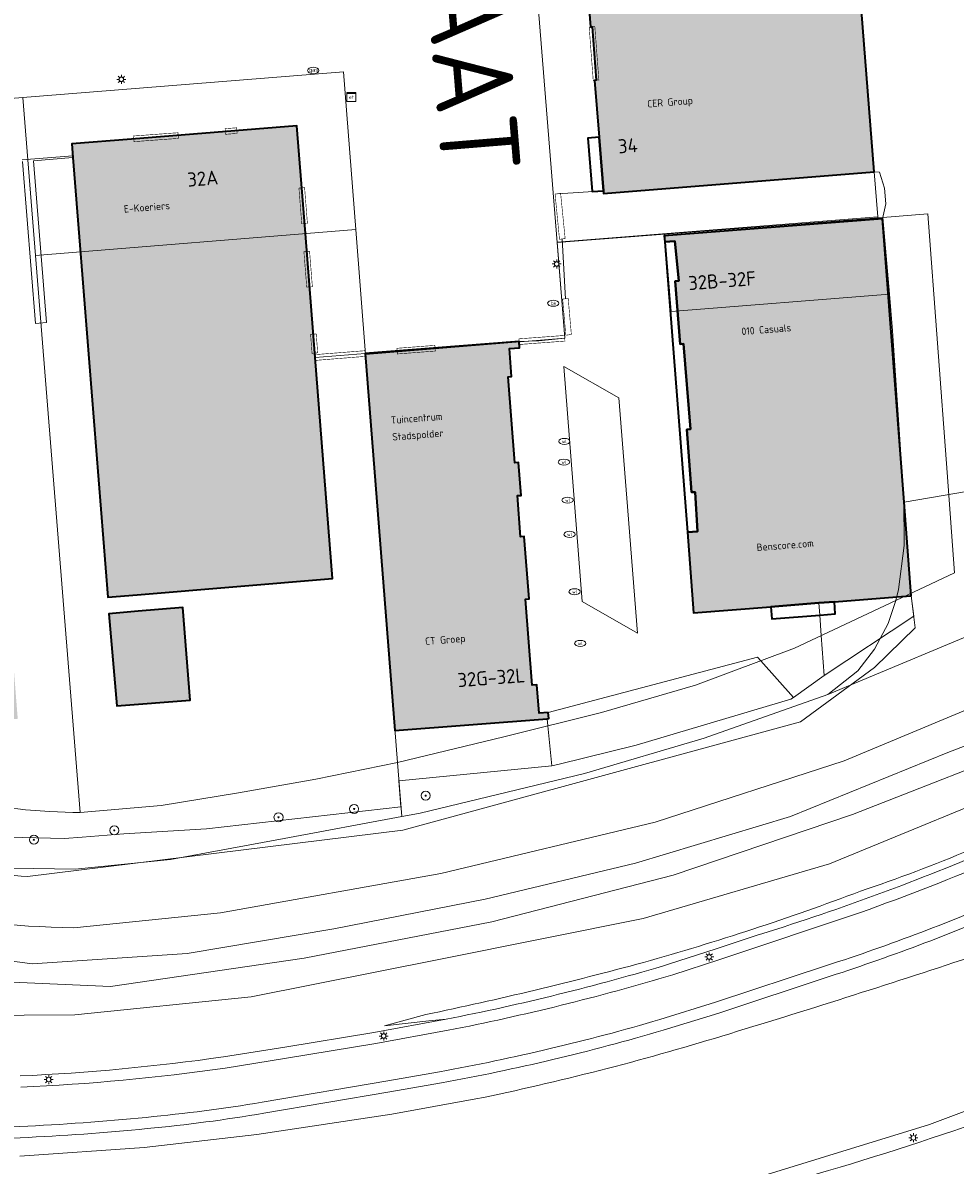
# Model space of a CAD drawing. Header units: metres. Extents: x 97476 to 98458, y 435938 to 436449.
# Tile 37 of 55: x 98270 to 98353, y 435990 to 436091. Entities that reach past the tile are written whole.
import ezdxf
from ezdxf.enums import TextEntityAlignment as Align
from ezdxf.lldxf.tags import DXFTag

# ---------------------------------------------------------------- set-up
doc = ezdxf.new("R2010")
doc.units = ezdxf.units.M
for name, color, linetype, lineweight in [('B-RO-OG-BEBOUWING-V', 254, 'Continuous', 18), ('B-WA-GK-BESCHOEIING_HOUT-G', 130, 'GK-BESCHOEIING-SO', 18), ('B-WE-GK-BESCHOEIING-G', 252, 'GK-BESCHOEIING', 18), ('B-WE-GR-BOOM-S', 252, 'Continuous', 18), ('B-WE-GR-GROENVOORZIENING-GV', 252, 'Continuous', 18), ('B-WE-GW-TALUD_KRUIN-G', 252, 'Continuous', 18), ('B-WE-IE-TERREINAFSCHEIDING_KUNSTMATIG_HEKWERK-G', 252, 'IE-TERREINAFSCHEIDING-KUNSTMATIG', 18), ('B-WE-KG-GRENS_PERCEEL-G', 150, 'KG-PERCEEL', 18), ('B-WE-KL-ET_KAST-S', 252, 'Continuous', 18), ('B-WE-KL-ET_LS_OV_LICHTMAST-S', 1, 'Continuous', 18), ('B-WE-KL-GAS_PUT-S', 252, 'Continuous', 18), ('B-WE-KL-WATER-S', 252, 'Continuous', 18), ('B-WE-OG-BEBOUWING-GV', 4, 'Continuous', 35), ('B-WE-OG-BEBOUWING_ENTREE_GARAGE-G', 4, 'Continuous', 18), ('B-WE-OG-BEBOUWING_HOOFDGEBOUW-G', 4, 'Continuous', 18), ('B-WE-OG-BEBOUWING_HUISNUMMER-T25-500', 7, 'Continuous', 25), ('B-WE-OG-BEBOUWING_STRAATNAAM-T35-2000', 2, 'Continuous', 35), ('B-WE-OG-GRONDGEBRUIK-T25-250', 7, 'Continuous', 25), ('B-WE-OG-TERREIN_CULTUURSCHEIDING-GV', 252, 'Continuous', 18), ('B-WE-OG-TERREIN_ERF-GV', 252, 'Continuous', 18), ('B-WE-OG-WATER-GV', 252, 'Continuous', 18), ('B-WE-OG-WATER_SLOOT-GV', 252, 'Continuous', 18), ('B-WE-VH-VERHARDING_ASFALT-GV', 252, 'Continuous', 18), ('B-WE-VH-VERHARDING_OPEN-GV', 252, 'Continuous', 18)]:
    doc.layers.add(name, color=color, linetype=linetype, lineweight=lineweight)
doc.styles.add('NLCS-ISO', font='NLCS-ISO.ttf')
doc.styles.add('NLCS-ISO-M2000-T35', font='NLCS-ISO.ttf', dxfattribs={"height": 7})
doc.styles.add('NLCS-ISO-M250-T25', font='NLCS-ISO.ttf', dxfattribs={"height": 0.625})
doc.styles.add('NLCS-ISO-M500-T25', font='NLCS-ISO.ttf', dxfattribs={"height": 1.25})
doc.styles.get("Standard").update_dxf_attribs({"font": 'arial.ttf'})
doc.linetypes.add('GK-BESCHOEIING', pattern='A,30,-5,[1,NLCS.SHX,S=1,R=0,X=0,Y=0],-5', length=40)
doc.linetypes.add('GK-BESCHOEIING-SO', pattern='A,18,-3,[1,NLCS.SHX,S=0.6,R=0,X=0,Y=0],-3', length=24)
doc.linetypes.add('IE-TERREINAFSCHEIDING-KUNSTMATIG', pattern='A,4,[82,NLCS.SHX,S=0.75,R=90,X=0,Y=0],4,-2', length=10)
tags = doc.linetypes.add('KG-PERCEEL', pattern='A,5.5,-2,["P",Standard,S=1.8,R=0,X=-0.5,Y=-0.9],-2,5.5,-2,[5,NLCS.SHX,S=0.75,R=0,X=0,Y=0],-2', length=19).pattern_tags.tags
tags[6] = DXFTag(74, 10)

# ---------------------------------------------------------------- blocks, each defined once
blk = doc.blocks.new('SKL-ET_KAST_ELEKTRA-SO')
at = {"color": 0, "linetype": 'ByBlock', "lineweight": 18}
for points in [[(-2, 2), (2, 2), (2, 1.68), (-2, 1.68)], [(-2, 1.52), (2, 1.52), (2, -2), (-2, -2)]]:
    blk.add_lwpolyline(points, close=True, dxfattribs=at)
at = {"color": 0, "linetype": 'ByBlock', "lineweight": 18, "style": 'NLCS-ISO'}
blk.add_text('et', height=1.5, dxfattribs=at).set_placement((0, 0), align=Align.MIDDLE_CENTER)
blk = doc.blocks.new('SKL-ET_OV_LICHTMAST-SO')
at = {"color": 0, "linetype": 'ByBlock', "lineweight": 18}
for points in [[(-1.25, 0), (-2, 0)], [(-1.41, 1.41), (-0.88, 0.88)], [(0, 2), (0, 1.25)], [(0.88, 0.88), (1.41, 1.41)], [(2, 0), (1.25, 0)], [(-1.41, -1.41), (-0.88, -0.88)], [(0, -1.25), (0, -2)], [(0.88, -0.88), (1.41, -1.41)]]:
    blk.add_lwpolyline(points, dxfattribs=at)
blk.add_circle((0, 0), 1, dxfattribs=at)
blk = doc.blocks.new('SKL-WATER_WATERLEIDINGPUT-SO')
at = {"color": 0, "linetype": 'ByBlock', "lineweight": 18}
blk.add_ellipse((0, 0), major_axis=(2.5, 0), ratio=0.54, dxfattribs=at)
at = {"color": 0, "linetype": 'ByBlock', "lineweight": 18, "style": 'NLCS-ISO'}
blk.add_text('wl', height=1.5, dxfattribs=at).set_placement((0, 0), align=Align.MIDDLE_CENTER)
blk = doc.blocks.new('SKL-GAS_PUT-SO')
at = {"color": 0, "linetype": 'ByBlock', "lineweight": 18}
blk.add_ellipse((0, 0), major_axis=(2.5, 0), ratio=0.601255, dxfattribs=at)
at = {"color": 0, "linetype": 'ByBlock', "lineweight": 18, "style": 'NLCS-ISO'}
blk.add_text('gas', height=1.8, dxfattribs=at).set_placement((0.12, 0.3), align=Align.MIDDLE_CENTER)
blk = doc.blocks.new('SKL-WATER_BRANDKRAAN_BRANDPUT-SO')
at = {"color": 0, "linetype": 'ByBlock', "lineweight": 18}
blk.add_ellipse((0, 0), major_axis=(2.5, 0), ratio=0.54, dxfattribs=at)
at = {"color": 0, "linetype": 'ByBlock', "lineweight": 18, "style": 'NLCS-ISO'}
blk.add_text('bk', height=1.5, dxfattribs=at).set_placement((0.16, 0), align=Align.MIDDLE_CENTER)
blk = doc.blocks.new('SGR-BOOM_01-SO')
at = {"linetype": 'ByBlock', "lineweight": 18}
h = blk.add_hatch(color=0, dxfattribs=at)
h.dxf.hatch_style = 1
edge = h.paths.add_edge_path()
edge.add_arc((0, 0), 0.25, 0, 360)
at = {"color": 0, "linetype": 'ByBlock', "lineweight": 18}
for radius in [2, 0.25]:
    blk.add_circle((0, 0), radius, dxfattribs=at)

msp = doc.modelspace()

# ---------------------------------------------------------------- hatches: boundary and pattern name
at = {"layer": 'B-RO-OG-BEBOUWING-V', "transparency": 33554495}
h = msp.add_hatch(color=256, dxfattribs=at)
h.dxf.hatch_style = 1
h.paths.add_polyline_path([(98319.99, 436095.72), (98320.39, 436090.52), (98320.53, 436090.52), (98320.89, 436085.79), (98320.75, 436085.77), (98321.16, 436080.75), (98321.54, 436075.99), (98321.56, 436075.74), (98345.53, 436077.67), (98343.95, 436097.65), (98343.65, 436101.49), (98320.34, 436099.73), (98319.68, 436099.68)])
h.paths.add_polyline_path([(98320.02, 436103.74), (98320.34, 436099.73), (98343.65, 436101.49), (98342.57, 436115.58), (98333.53, 436114.87), (98333.54, 436114.77), (98334.32, 436104.87)])
h.paths.add_polyline_path([(98333.54, 436114.77), (98318.6, 436113.64), (98318.98, 436108.68), (98319.31, 436104.51), (98319.37, 436103.69), (98320.02, 436103.74), (98334.32, 436104.87)])
h.paths.add_polyline_path([(98318.6, 436113.64), (98333.54, 436114.77), (98333.53, 436114.87), (98342.57, 436115.58), (98343.06, 436115.62), (98341.5, 436135.42), (98317.04, 436133.58), (98317.08, 436133.07), (98317.35, 436129.56), (98317.66, 436125.59), (98318.24, 436118.2)])
h.paths.add_polyline_path([(98340.32, 436150.47), (98315.87, 436148.56), (98316.03, 436146.53), (98317.04, 436133.58), (98341.5, 436135.42)])
h.paths.add_polyline_path([(98315.7, 436150.66), (98315.71, 436150.65), (98315.87, 436148.56), (98340.32, 436150.47), (98339.53, 436160.47), (98339.14, 436165.43), (98338.96, 436165.41), (98314.7, 436163.53)])
h = msp.add_hatch(color=256, dxfattribs=at)
h.dxf.hatch_style = 1
h.paths.add_polyline_path([(98316.65, 436029.74), (98315.85, 436029.68), (98315.65, 436032.21), (98315.23, 436032.18), (98314.64, 436039.78), (98314.96, 436039.81), (98314.52, 436045.35), (98314.2, 436045.33), (98313.92, 436048.97), (98314.24, 436048.99), (98314.01, 436051.91), (98313.69, 436051.89), (98313.09, 436059.49), (98313.41, 436059.52), (98313.22, 436062.01), (98314.12, 436062.08), (98314.07, 436062.62), (98308.75, 436062.21), (98300.44, 436061.56), (98303.06, 436028.15), (98316.56, 436029.2), (98316.7, 436029.21)])
h.paths.add_polyline_path([(98275.17, 436071.17), (98277.64, 436039.97), (98280.23, 436040.19), (98297.54, 436041.63), (98296, 436061.22), (98295.14, 436072.2), (98294.39, 436081.76), (98279.75, 436080.58), (98274.46, 436080.15), (98274.55, 436078.94)])
h.paths.add_polyline_path([(98280.34, 436038.72), (98277.74, 436038.5), (98278.43, 436030.33), (98284.93, 436030.84), (98284.29, 436039.06)])
h.paths.add_polyline_path([(98253.31, 436027.86), (98269.66, 436029.19), (98266.54, 436068.86), (98265.79, 436078.35), (98265.56, 436078.33), (98265.57, 436078.23), (98249.9, 436076.97), (98249.78, 436078.16), (98233.39, 436076.85), (98234.22, 436066.27), (98234.28, 436065.52), (98236.54, 436036.56), (98252.49, 436037.81)])
h.paths.add_polyline_path([(98180.83, 436062.11), (98179.39, 436046.16), (98193.35, 436044.91), (98207.16, 436043.68), (98210.1, 436043.42), (98219.38, 436042.59), (98221.21, 436042.42), (98221.4, 436042.35), (98228.88, 436039.49), (98236.54, 436036.56), (98234.28, 436065.52), (98223.22, 436064.72), (98224.09, 436074.28), (98210.05, 436075.54), (98196.22, 436076.79), (98182.26, 436078.05)])
h.paths.add_polyline_path([(98155.66, 436050.27), (98157.57, 436050.1), (98157.42, 436048.47), (98157.34, 436047.55), (98163.84, 436046.98), (98163.79, 436046.46), (98169.14, 436046.01), (98169.24, 436047.19), (98169.41, 436049.06), (98171.73, 436048.86), (98175.55, 436048.51), (98177.34, 436068.48), (98173.51, 436068.85), (98174.39, 436078.74), (98174.39, 436078.78), (98166.54, 436079.52), (98158.36, 436080.25), (98157.46, 436070.28), (98152.44, 436070.69), (98150.69, 436051.26), (98150.64, 436050.72)])
h.paths.add_polyline_path([(98147.97, 436078.27), (98137.99, 436079.16), (98137.32, 436072.07), (98127.79, 436072.92), (98128.64, 436082.84), (98118.02, 436083.82), (98118.02, 436083.8), (98115.39, 436053.89), (98145.77, 436051.21), (98145.81, 436051.69), (98146.66, 436061.38), (98148.18, 436078.25)])
h.paths.add_polyline_path([(98095.42, 436055.18), (98115.34, 436053.39), (98115.39, 436053.89), (98118.02, 436083.8), (98117.93, 436083.81), (98118, 436084.59), (98117.49, 436084.65), (98117.45, 436084), (98110.92, 436084.57), (98104.54, 436085.13), (98104.59, 436085.77), (98104.09, 436085.81), (98104.02, 436085.01), (98104.01, 436084.88), (98103.45, 436078.38), (98097.59, 436078.9), (98097.51, 436078.9)])
h.paths.add_polyline_path([(98097.6, 436079.43), (98102.46, 436078.98), (98103.02, 436084.98), (98103.03, 436085.08), (98101.18, 436085.25), (98098.12, 436085.53), (98097.55, 436079.43)], flags=17)
h.paths.add_polyline_path([(98087.35, 436076.86), (98087.24, 436076.87), (98084.79, 436077.05), (98084.98, 436079.21), (98084.88, 436079.22), (98084.65, 436079.24), (98084.88, 436081.88), (98083.56, 436081.99), (98083.46, 436081.99), (98080.81, 436082.2), (98080.71, 436082.21), (98079.73, 436082.29), (98079.74, 436082.52), (98079.75, 436082.62), (98077.4, 436082.81), (98076.49, 436071.41), (98079.31, 436071.16), (98079.34, 436071.61), (98081.51, 436071.45), (98081.6, 436072.59), (98086.88, 436072.19), (98086.98, 436072.18)])
h = msp.add_hatch(color=256, dxfattribs=at)
h.dxf.hatch_style = 1
h.paths.add_polyline_path([(98345.87, 436073.48), (98326.93, 436071.99), (98326.98, 436071.46), (98327.88, 436071.53), (98328.21, 436068.01), (98327.91, 436067.99), (98328.34, 436062.41), (98328.64, 436062.43), (98329.24, 436054.86), (98328.93, 436054.83), (98329.35, 436049.27), (98329.67, 436049.29), (98329.88, 436045.8), (98328.98, 436045.74), (98329.51, 436038.58), (98336.38, 436039.12), (98340.62, 436039.46), (98342, 436039.56), (98347.52, 436040), (98348.8, 436040.1), (98348.17, 436048.38), (98346.26, 436073.51)])

# ---------------------------------------------------------------- linework, layer by layer
at = {"layer": 'B-WA-GK-BESCHOEIING_HOUT-G', "color": 252, "ltscale": 0.2}
msp.add_lwpolyline([(98022.49, 436060.86, 0.078777), (98023.42, 436059.33, 0.108513), (98024.8, 436058.6), (98191.52, 436039.72), (98194.25, 436038.61), (98213.1, 436035.36, -0.051552), (98221.77, 436032.92, -0.010835), (98226.11, 436031.09), (98244.14, 436022.16, 0.036117), (98252.39, 436018.79, 0.060217), (98270.53, 436015.21), (98303.77, 436019.33), (98339.01, 436028.93), (98345.56, 436033.75), (98349.17, 436037.24), (98348.8, 436040.1)], format="xyb", dxfattribs=at)
at = {"layer": 'B-WE-GK-BESCHOEIING-G', "ltscale": 0.2}
for points in [[(98345.53, 436077.67), (98346.01, 436077.64), (98346.43, 436076.22)], [(98346.43, 436076.22), (98346.57, 436074.83), (98346.26, 436073.51)], [(98348.8, 436040.1), (98349.03, 436038.3)]]:
    msp.add_lwpolyline(points, dxfattribs=at)
at = {"layer": 'B-WE-GR-GROENVOORZIENING-GV'}
msp.add_lwpolyline([(98204.59, 436011.78), (98256.74, 436002.82), (98274.73, 436002.96), (98290.35, 436004.55), (98307.1, 436007.87), (98325.07, 436011.5), (98341.56, 436016.32), (98360.67, 436024.18), (98366.82, 436027.28), (98372.49, 436030.9), (98374.21, 436034.55), (98370.71, 436034.02), (98370.18, 436031.65), (98360.82, 436027.45), (98343.59, 436020.71), (98327.73, 436015.33), (98311.66, 436011.2), (98295.04, 436007.97), (98277.87, 436005.45), (98261.09, 436006.19), (98245.62, 436007.72), (98201.68, 436014.38)], dxfattribs=at)
at = {"layer": 'B-WE-GW-TALUD_KRUIN-G'}
for points in [[(98018.56, 436043.95), (98051.22, 436038.22), (98105.36, 436028.91), (98154.5, 436020.09), (98204.59, 436011.78), (98256.74, 436002.82), (98274.73, 436002.96), (98290.35, 436004.55), (98307.1, 436007.87), (98325.07, 436011.5), (98341.56, 436016.32), (98360.67, 436024.18), (98366.82, 436027.28), (98372.49, 436030.9), (98374.21, 436034.55), (98370.71, 436034.02)], [(98024.44, 436030.45), (98096.05, 436012.08), (98152.12, 435997.39), (98168.37, 435992.98), (98221.6, 435979.34), (98225.52, 435978.75), (98242.39, 435977.39), (98259.81, 435977.3), (98277.91, 435978.06), (98296.56, 435980.19), (98313.44, 435983.42), (98331.81, 435987.51), (98350.42, 435993.23), (98367.86, 435999.75), (98383.5, 436006.81), (98404.77, 436017.8)], [(98327.4, 436007.46), (98331.54, 436008.79), (98335.26, 436010.04), (98335.57, 436010.14)], [(98302.14, 436001.97), (98306.08, 436002.41), (98307.6, 436002.56)]]:
    msp.add_lwpolyline(points, dxfattribs=at)
for points in [[(98335.57, 436010.14, 0.026809), (98356.28, 436017.8)], [(98307.6, 436002.56, 0.024534), (98327.4, 436007.46)]]:
    msp.add_lwpolyline(points, format="xyb", dxfattribs=at)
at = {"layer": 'B-WE-IE-TERREINAFSCHEIDING_KUNSTMATIG_HEKWERK-G', "ltscale": 0.2}
for p, q in [((98270.06, 436078.74), (98274.54, 436079.1)), ((98317.51, 436075.73), (98321.54, 436075.99)), ((98318.17, 436066.43), (98317.9, 436071.72))]:
    msp.add_line(p, q, dxfattribs=at)
for points in [[(98271.07, 436078.66), (98274.55, 436078.94)], [(98300.44, 436061.56), (98296, 436061.22)]]:
    msp.add_lwpolyline(points, dxfattribs=at)
at = {"layer": 'B-WE-KG-GRENS_PERCEEL-G', "ltscale": 0.2}
for points in [[(98315.21, 436099.35), (98317.43, 436071.4)], [(98270.12, 436084.25), (98298.51, 436086.54), (98299.6, 436072.56)], [(98228.25, 436080.88), (98270.12, 436084.25)], [(98270.12, 436084.25), (98271.24, 436070.27)], [(98326.98, 436072.14), (98346.3, 436073.64)], [(98346.3, 436073.64), (98350.27, 436073.95)], [(98346.3, 436073.64), (98346.88, 436066.84)], [(98350.27, 436073.95), (98351.98, 436051.03)], [(98271.24, 436070.27), (98299.6, 436072.56)], [(98299.6, 436072.56), (98300.47, 436061.49)], [(98317.43, 436071.4), (98326.98, 436072.14)], [(98326.98, 436072.14), (98327.53, 436065.3)], [(98300.47, 436061.49), (98318.11, 436062.92), (98317.43, 436071.4)], [(98271.24, 436070.27), (98275.2, 436020.89)], [(98327.53, 436065.3), (98346.88, 436066.84)], [(98346.88, 436066.84), (98347.16, 436063.57), (98348.16, 436048.68), (98348.17, 436044.56), (98347.67, 436040.66), (98347.45, 436039.68)], [(98300.47, 436061.49), (98303.3, 436025.32)], [(98341.43, 436031.34), (98357.4, 436038.01), (98370.62, 436043.45), (98387.36, 436052.53)], [(98347.45, 436039.68), (98352.64, 436042.13), (98351.98, 436051.03)], [(98303.3, 436025.32), (98312.72, 436027.6), (98321.37, 436029.74), (98329.71, 436032.17), (98338.46, 436035.44), (98347.45, 436039.68)], [(98347.45, 436039.68), (98346.76, 436037.65), (98345.56, 436035.37), (98344.08, 436033.44), (98341.43, 436031.34)], [(98192.85, 436039.46), (98200.57, 436038.51), (98207.21, 436037.24), (98219.54, 436033.78), (98227.99, 436030.67), (98238.66, 436025.58), (98244.87, 436022.13), (98252.28, 436019.37), (98261.21, 436016.92), (98269.25, 436015.96), (98274.76, 436015.87), (98283.19, 436016.71), (98293.26, 436018.57), (98303.68, 436020.52)], [(98231.98, 436033.89), (98237.29, 436031.47), (98242.01, 436029.34), (98246.09, 436027.47), (98248.61, 436026.53), (98251.46, 436025.34), (98254.6, 436024.26), (98257.22, 436023.51), (98258.79, 436023.01), (98263.62, 436022.02), (98266.72, 436021.6), (98270.36, 436021.13), (98272.51, 436020.98), (98274.53, 436020.87), (98275.2, 436020.89)], [(98303.86, 436020.56), (98305.3, 436020.83), (98319.87, 436024.34), (98330.46, 436027.47), (98341.43, 436031.34)], [(98275.2, 436020.89), (98282.37, 436021.5), (98289.21, 436022.63), (98296.06, 436023.84), (98303.3, 436025.32)], [(98303.68, 436020.52), (98303.3, 436025.32)], [(98303.68, 436020.52), (98303.86, 436020.56)]]:
    msp.add_lwpolyline(points, dxfattribs=at)
at = {"layer": 'B-WE-OG-BEBOUWING-GV'}
for points in [[(98319.99, 436095.72), (98320.39, 436090.52), (98320.53, 436090.52), (98320.89, 436085.79), (98320.75, 436085.77), (98321.16, 436080.75), (98321.54, 436075.99), (98321.56, 436075.74), (98345.53, 436077.67), (98343.95, 436097.65), (98343.65, 436101.49), (98320.34, 436099.73), (98319.68, 436099.68)], [(98275.17, 436071.17), (98277.64, 436039.97), (98280.23, 436040.19), (98297.54, 436041.63), (98296, 436061.22), (98295.14, 436072.2), (98294.39, 436081.76), (98279.75, 436080.58), (98274.46, 436080.15), (98274.55, 436078.94)], [(98321.54, 436075.99), (98321.16, 436080.75), (98320.17, 436080.67), (98320.55, 436075.92)], [(98345.87, 436073.48), (98326.93, 436071.99), (98326.98, 436071.46), (98327.88, 436071.53), (98328.21, 436068.01), (98327.91, 436067.99), (98328.34, 436062.41), (98328.64, 436062.43), (98329.24, 436054.86), (98328.93, 436054.83), (98329.35, 436049.27), (98329.67, 436049.29), (98329.88, 436045.8), (98328.98, 436045.74), (98329.51, 436038.58), (98336.38, 436039.12), (98340.62, 436039.46), (98342, 436039.56), (98347.52, 436040), (98348.8, 436040.1), (98348.17, 436048.38), (98346.26, 436073.51)], [(98326.98, 436071.46), (98328.98, 436045.74), (98329.88, 436045.8), (98329.67, 436049.29), (98329.35, 436049.27), (98328.93, 436054.83), (98329.24, 436054.86), (98328.64, 436062.43), (98328.34, 436062.41), (98327.91, 436067.99), (98328.21, 436068.01), (98327.88, 436071.53)], [(98316.65, 436029.74), (98315.85, 436029.68), (98315.65, 436032.21), (98315.23, 436032.18), (98314.64, 436039.78), (98314.96, 436039.81), (98314.52, 436045.35), (98314.2, 436045.33), (98313.92, 436048.97), (98314.24, 436048.99), (98314.01, 436051.91), (98313.69, 436051.89), (98313.09, 436059.49), (98313.41, 436059.52), (98313.22, 436062.01), (98314.12, 436062.08), (98314.07, 436062.62), (98308.75, 436062.21), (98300.44, 436061.56), (98303.06, 436028.15), (98316.56, 436029.2), (98316.7, 436029.21)], [(98340.7, 436038.39), (98342.08, 436038.5), (98342, 436039.56), (98340.62, 436039.46), (98336.38, 436039.12), (98336.47, 436038.05)], [(98280.34, 436038.72), (98277.74, 436038.5), (98278.43, 436030.33), (98284.93, 436030.84), (98284.29, 436039.06)]]:
    msp.add_lwpolyline(points, close=True, dxfattribs=at)
at = {"layer": 'B-WE-OG-BEBOUWING_ENTREE_GARAGE-G', "const_width": 0.05}
for points in [[(98320.28, 436090.49), (98320.78, 436090.55), (98321.14, 436085.82), (98320.64, 436085.76)], [(98279.96, 436080.35), (98279.91, 436080.85), (98283.85, 436081.14), (98283.9, 436080.64)], [(98288.08, 436081), (98288.03, 436081.5), (98289.05, 436081.58), (98289.1, 436081.08)], [(98295.32, 436073.1), (98294.82, 436073.06), (98294.57, 436076.23), (98295.07, 436076.27)], [(98317.65, 436071.69), (98318.15, 436071.76), (98317.75, 436075.77), (98317.26, 436075.7)], [(98295.76, 436067.49), (98295.26, 436067.45), (98295.01, 436070.59), (98295.51, 436070.63)], [(98317.93, 436066.39), (98318.42, 436066.46), (98318.7, 436063.26), (98318.21, 436063.19)], [(98296.23, 436061.63), (98295.73, 436061.59), (98295.6, 436063.27), (98296.1, 436063.31)], [(98318.09, 436063.17), (98318.13, 436062.67), (98314.1, 436062.37), (98314.05, 436062.87)], [(98300.44, 436061.82), (98300.49, 436061.32), (98296.03, 436060.96), (98295.98, 436061.47)], [(98306.61, 436062.29), (98306.65, 436061.79), (98303.29, 436061.53), (98303.24, 436062.03)]]:
    msp.add_lwpolyline(points, close=True, dxfattribs=at)
at = {"layer": 'B-WE-OG-BEBOUWING_HOOFDGEBOUW-G'}
for points in [[(98319.99, 436095.72), (98320.39, 436090.52), (98320.53, 436090.52), (98320.89, 436085.79), (98320.75, 436085.77), (98321.16, 436080.75), (98321.54, 436075.99), (98321.56, 436075.74), (98345.53, 436077.67), (98343.95, 436097.65), (98343.65, 436101.49), (98320.34, 436099.73), (98319.68, 436099.68)], [(98275.17, 436071.17), (98277.64, 436039.97), (98280.23, 436040.19), (98297.54, 436041.63), (98296, 436061.22), (98295.14, 436072.2), (98294.39, 436081.76), (98279.75, 436080.58), (98274.46, 436080.15), (98274.55, 436078.94)], [(98345.87, 436073.48), (98326.93, 436071.99), (98326.98, 436071.46), (98327.88, 436071.53), (98328.21, 436068.01), (98327.91, 436067.99), (98328.34, 436062.41), (98328.64, 436062.43), (98329.24, 436054.86), (98328.93, 436054.83), (98329.35, 436049.27), (98329.67, 436049.29), (98329.88, 436045.8), (98328.98, 436045.74), (98329.51, 436038.58), (98336.38, 436039.12), (98340.62, 436039.46), (98342, 436039.56), (98347.52, 436040), (98348.8, 436040.1), (98348.17, 436048.38), (98346.26, 436073.51)], [(98316.65, 436029.74), (98315.85, 436029.68), (98315.65, 436032.21), (98315.23, 436032.18), (98314.64, 436039.78), (98314.96, 436039.81), (98314.52, 436045.35), (98314.2, 436045.33), (98313.92, 436048.97), (98314.24, 436048.99), (98314.01, 436051.91), (98313.69, 436051.89), (98313.09, 436059.49), (98313.41, 436059.52), (98313.22, 436062.01), (98314.12, 436062.08), (98314.07, 436062.62), (98308.75, 436062.21), (98300.44, 436061.56), (98303.06, 436028.15), (98316.56, 436029.2), (98316.7, 436029.21)], [(98280.34, 436038.72), (98277.74, 436038.5), (98278.43, 436030.33), (98284.93, 436030.84), (98284.29, 436039.06)]]:
    msp.add_lwpolyline(points, close=True, dxfattribs=at)
at = {"layer": 'B-WE-OG-TERREIN_CULTUURSCHEIDING-GV'}
for points in [[(98397.93, 436045.16), (98400.43, 436047.38), (98399.54, 436051.18), (98388.09, 436043.1), (98374.21, 436034.55), (98372.49, 436030.9), (98366.82, 436027.28), (98360.67, 436024.18), (98341.56, 436016.32), (98325.07, 436011.5), (98307.1, 436007.87), (98290.35, 436004.55), (98274.73, 436002.96), (98256.74, 436002.82), (98204.59, 436011.78), (98154.5, 436020.09), (98105.36, 436028.91), (98051.22, 436038.22), (98018.56, 436043.95), (98018.78, 436043.7), (98043.25, 436038.86), (98070.5, 436032.75), (98086.4, 436028.08), (98105.96, 436023.12)], [(98413.82, 436041.48), (98415.85, 436029.86), (98416.12, 436028.52), (98415.93, 436026.63), (98415.44, 436025.06), (98414.74, 436024), (98413.8, 436022.94), (98404.77, 436017.8), (98383.5, 436006.81), (98367.86, 435999.75), (98350.42, 435993.23), (98331.81, 435987.51), (98313.44, 435983.42), (98296.56, 435980.19), (98277.91, 435978.06), (98259.81, 435977.3), (98242.39, 435977.39), (98225.52, 435978.75), (98221.6, 435979.34), (98168.37, 435992.98), (98152.12, 435997.39), (98096.05, 436012.08), (98024.44, 436030.45)], [(98024.44, 436030.45), (98096.05, 436012.08), (98152.12, 435997.39), (98168.37, 435992.98), (98221.6, 435979.34), (98225.52, 435978.75), (98242.39, 435977.39), (98259.81, 435977.3), (98277.91, 435978.06), (98296.56, 435980.19), (98313.44, 435983.42), (98331.81, 435987.51), (98350.42, 435993.23), (98367.86, 435999.75), (98383.5, 436006.81), (98404.77, 436017.8), (98404.29, 436023.61), (98375.43, 436014.72), (98368.89, 436013.7), (98353.95, 436008.03)], [(98365.44, 436031.38), (98352.05, 436026.19), (98338.11, 436020.53), (98324.38, 436016.4), (98311.06, 436013.2), (98297.66, 436010.57), (98284.66, 436008.38), (98270.93, 436007.48), (98257.08, 436009.34), (98245.51, 436012.97), (98233.88, 436018.51), (98222.53, 436023.52), (98214.17, 436026.79), (98204.41, 436029.55)], [(98201.68, 436014.38), (98245.62, 436007.72), (98261.09, 436006.19), (98277.87, 436005.45), (98295.04, 436007.97), (98311.66, 436011.2), (98327.73, 436015.33), (98343.59, 436020.71), (98360.82, 436027.45)], [(98327.69, 436006.5), (98331.85, 436007.84), (98344.31, 436012.02)], [(98335.57, 436010.14), (98335.26, 436010.04), (98331.54, 436008.79), (98327.4, 436007.46)], [(98327.4, 436007.46), (98331.54, 436008.79), (98335.26, 436010.04), (98335.57, 436010.14)], [(98341.31, 436007.32), (98331.46, 436004.06), (98326.53, 436002.53)], [(98341.62, 436006.37), (98331.76, 436003.11), (98326.82, 436001.58)], [(98326.82, 436001.58), (98331.76, 436003.11), (98341.62, 436006.37)], [(98287.88, 435999.22), (98293.32, 436000.09), (98301.21, 436001.39), (98307.6, 436002.56), (98306.08, 436002.41), (98302.14, 436001.97), (98305.8, 436002.97)], [(98307.6, 436002.56), (98301.21, 436001.39), (98293.32, 436000.09), (98287.88, 435999.22)], [(98305.8, 436002.97), (98302.14, 436001.97), (98306.08, 436002.41), (98307.6, 436002.56)], [(98288.03, 435998.23), (98293.48, 435999.1), (98301.38, 436000.41), (98307.78, 436001.58)], [(98307.01, 435997.91), (98302.45, 435997.09), (98291.3, 435995.2)], [(98307.19, 435996.93), (98302.62, 435996.11), (98291.47, 435994.22)], [(98291.47, 435994.22), (98302.62, 435996.11), (98307.19, 435996.93)], [(98269.84, 435990.41), (98280.85, 435991.19), (98290.84, 435992.34), (98302.79, 435994.13), (98310.24, 435995.49)], [(98310.24, 435995.49), (98302.79, 435994.13)], [(98302.79, 435994.13), (98290.84, 435992.34), (98280.85, 435991.19), (98269.84, 435990.41)]]:
    msp.add_lwpolyline(points, dxfattribs=at)
for points in [[(98344.3, 436013.9, 0.036442), (98363.51, 436021.99)], [(98363.51, 436021.99, -0.036442), (98344.3, 436013.9)], [(98356.28, 436017.8, -0.026809), (98335.57, 436010.14)], [(98335.57, 436010.14, 0.026809), (98356.28, 436017.8)], [(98344.31, 436012.02, 0.015318), (98356.57, 436016.82)], [(98325.1, 436007.6, 0.021698), (98344.3, 436013.9)], [(98344.3, 436013.9, -0.021698), (98325.1, 436007.6)], [(98357.85, 436013.6, -0.025027), (98341.31, 436007.32)], [(98358.25, 436012.69, -0.025041), (98341.62, 436006.37)], [(98341.62, 436006.37, 0.025041), (98358.25, 436012.69)], [(98305.8, 436002.97, 0.015137), (98325.1, 436007.6)], [(98325.1, 436007.6, -0.015137), (98305.8, 436002.97)], [(98327.4, 436007.46, -0.024534), (98307.6, 436002.56)], [(98307.6, 436002.56, 0.024534), (98327.4, 436007.46)], [(98332.04, 436001.07, 0.006564), (98353.95, 436008.03)], [(98353.95, 436008.03, -0.006564), (98332.04, 436001.07)], [(98307.78, 436001.58, 0.024552), (98327.69, 436006.5)], [(98326.53, 436002.53, -0.027361), (98307.01, 435997.91)], [(98326.82, 436001.58, -0.027365), (98307.19, 435996.93)], [(98307.19, 435996.93, 0.027365), (98326.82, 436001.58)], [(98310.24, 435995.49, 0.023675), (98332.04, 436001.07)], [(98332.04, 436001.07, -0.023675), (98310.24, 435995.49)], [(98287.88, 435999.22, -0.023775), (98269.88, 435997.53)], [(98269.88, 435997.53, 0.023775), (98287.88, 435999.22)], [(98269.93, 435996.53, 0.023811), (98288.03, 435998.23)], [(98332.31, 435986.58, 0.029056), (98364.52, 435997.04)], [(98291.3, 435995.2, -0.01705), (98281.04, 435993.86)], [(98291.47, 435994.22, -0.017198), (98281.13, 435992.86)], [(98281.13, 435992.86, 0.017198), (98291.47, 435994.22)], [(98281.04, 435993.86, -0.027207), (98258.62, 435992.86)], [(98281.13, 435992.86, -0.027213), (98258.61, 435991.86)], [(98258.61, 435991.86, 0.027213), (98281.13, 435992.86)], [(98367.09, 435990.48, -0.01705), (98348.59, 435983.85)]]:
    msp.add_lwpolyline(points, format="xyb", dxfattribs=at)
at = {"layer": 'B-WE-OG-TERREIN_ERF-GV'}
msp.add_lwpolyline([(98267.52, 436018.74), (98273.81, 436018.57), (98275.37, 436018.7), (98279.06, 436019), (98286.38, 436019.43), (98303.61, 436021.4), (98303.43, 436023.68), (98316.96, 436025.03), (98316.62, 436028.57), (98316.56, 436029.2), (98303.06, 436028.15), (98300.44, 436061.56), (98296, 436061.22), (98297.54, 436041.63), (98280.23, 436040.19), (98277.64, 436039.97), (98275.17, 436071.17), (98274.55, 436078.94), (98271.07, 436078.66), (98272.22, 436064.31), (98271.22, 436064.23), (98270.07, 436078.6)], dxfattribs=at)
for points in [[(98345.85, 436073.68), (98345.87, 436073.48), (98346.26, 436073.51), (98346.57, 436074.83), (98346.43, 436076.22), (98346.01, 436077.64), (98345.53, 436077.67)], [(98315.83, 436062.7), (98314.07, 436062.62), (98314.12, 436062.08), (98313.22, 436062.01), (98313.41, 436059.52), (98313.09, 436059.49), (98313.69, 436051.89), (98314.01, 436051.91), (98314.24, 436048.99), (98313.92, 436048.97), (98314.2, 436045.33), (98314.52, 436045.35), (98314.96, 436039.81), (98314.64, 436039.78), (98315.23, 436032.18), (98315.65, 436032.21), (98315.85, 436029.68), (98316.65, 436029.74), (98335.18, 436034.65), (98335.48, 436034.32), (98338.38, 436031.09), (98341.1, 436033.02), (98340.84, 436036.56), (98340.7, 436038.39), (98340.62, 436039.46), (98336.38, 436039.12), (98329.51, 436038.58), (98328.98, 436045.74), (98329.88, 436045.8), (98329.67, 436049.29), (98329.35, 436049.27), (98328.93, 436054.83), (98329.24, 436054.86), (98328.64, 436062.43), (98328.34, 436062.41), (98327.91, 436067.99), (98328.21, 436068.01), (98327.88, 436071.53), (98326.98, 436071.46), (98326.93, 436071.99), (98345.87, 436073.48), (98345.85, 436073.68), (98317.45, 436071.44), (98318.11, 436062.92)], [(98324.56, 436036.78), (98319.66, 436039.6), (98318.04, 436060.42), (98322.92, 436057.64), (98323.61, 436048.74)], [(98340.7, 436038.39), (98340.84, 436036.56), (98341.1, 436033.02), (98349.03, 436038.3), (98348.8, 436040.1), (98347.52, 436040), (98342, 436039.56), (98340.62, 436039.46)], [(98284.93, 436030.84), (98278.43, 436030.33), (98277.74, 436038.5), (98280.34, 436038.72), (98284.29, 436039.06)]]:
    msp.add_lwpolyline(points, close=True, dxfattribs=at)
at = {"layer": 'B-WE-OG-WATER-GV'}
for points in [[(98343.95, 436097.65), (98345.53, 436077.67), (98346.01, 436077.64), (98346.43, 436076.22), (98346.57, 436074.83), (98346.26, 436073.51), (98348.17, 436048.38), (98361.82, 436050.72)], [(98274.62, 436010.67), (98287.63, 436011.98), (98307.15, 436015.47), (98326.13, 436020.04), (98342.87, 436025.45), (98361.1, 436033.08)]]:
    msp.add_lwpolyline(points, dxfattribs=at)
msp.add_lwpolyline([(98243.39, 436017.21, 0.096608), (98274.62, 436010.67)], format="xyb", dxfattribs=at)
at = {"layer": 'B-WE-OG-WATER_SLOOT-GV'}
for points in [[(98204.41, 436029.55), (98214.17, 436026.79), (98222.53, 436023.52), (98233.88, 436018.51), (98245.51, 436012.97), (98257.08, 436009.34), (98270.93, 436007.48), (98284.66, 436008.38), (98297.66, 436010.57), (98311.06, 436013.2), (98324.38, 436016.4), (98338.11, 436020.53), (98352.05, 436026.19), (98365.44, 436031.38), (98370.71, 436034.02), (98374.21, 436034.55), (98388.09, 436043.1), (98399.54, 436051.18), (98398.87, 436054.06), (98394.6, 436050.87)], [(98361.1, 436033.08), (98342.87, 436025.45), (98326.13, 436020.04), (98307.15, 436015.47), (98287.63, 436011.98), (98274.62, 436010.67)]]:
    msp.add_lwpolyline(points, dxfattribs=at)
msp.add_lwpolyline([(98274.62, 436010.67, -0.096608), (98243.39, 436017.21)], format="xyb", dxfattribs=at)
at = {"layer": 'B-WE-VH-VERHARDING_ASFALT-GV'}
for points in [[(98356.57, 436016.82, -0.015318), (98344.31, 436012.02)], [(98341.31, 436007.32, 0.025027), (98357.85, 436013.6)], [(98327.69, 436006.5, -0.024552), (98307.78, 436001.58)], [(98307.01, 435997.91, 0.027361), (98326.53, 436002.53)], [(98288.03, 435998.23, -0.023811), (98269.93, 435996.53)], [(98364.52, 435997.04, -0.029056), (98332.31, 435986.58)], [(98281.04, 435993.86, 0.01705), (98291.3, 435995.2)], [(98258.62, 435992.86, 0.027207), (98281.04, 435993.86)], [(98348.59, 435983.85, 0.01705), (98367.09, 435990.48)]]:
    msp.add_lwpolyline(points, format="xyb", dxfattribs=at)
for points in [[(98344.31, 436012.02), (98331.85, 436007.84), (98327.69, 436006.5)], [(98326.53, 436002.53), (98331.46, 436004.06), (98341.31, 436007.32)], [(98307.78, 436001.58), (98301.38, 436000.41), (98293.48, 435999.1), (98288.03, 435998.23)], [(98291.3, 435995.2), (98302.45, 435997.09), (98307.01, 435997.91)]]:
    msp.add_lwpolyline(points, dxfattribs=at)
at = {"layer": 'B-WE-VH-VERHARDING_OPEN-GV'}
for points in [[(98323.61, 436048.74), (98322.92, 436057.64), (98318.04, 436060.42), (98319.66, 436039.6), (98324.56, 436036.78)], [(98338.38, 436031.09), (98335.48, 436034.32), (98335.18, 436034.65), (98316.65, 436029.74), (98316.7, 436029.21), (98316.56, 436029.2), (98316.62, 436028.57), (98316.96, 436025.03), (98317.63, 436025.17), (98324.43, 436026.85), (98338.13, 436030.92)]]:
    msp.add_lwpolyline(points, close=True, dxfattribs=at)

# ---------------------------------------------------------------- block references
at = {"layer": 'B-WE-GR-BOOM-S', "xscale": 0.2, "yscale": 0.2, "zscale": 0.2}
for p in [(98305.79, 436022.38), (98299.46, 436021.2), (98292.76, 436020.46), (98278.21, 436019.3), (98271.09, 436018.47)]:
    msp.add_blockref('SGR-BOOM_01-SO', p, dxfattribs=at)
at = {"layer": 'B-WE-KL-ET_KAST-S', "xscale": 0.2, "yscale": 0.2, "zscale": 0.2}
msp.add_blockref('SKL-ET_KAST_ELEKTRA-SO', (98299.22, 436084.3), dxfattribs=at)
at = {"layer": 'B-WE-KL-ET_LS_OV_LICHTMAST-S', "xscale": 0.2, "yscale": 0.2, "zscale": 0.2}
for p in [(98278.84, 436085.87), (98317.4, 436069.51), (98330.91, 436008.08), (98302.08, 436001.07), (98272.4, 435997.21), (98349, 435992.05)]:
    msp.add_blockref('SKL-ET_OV_LICHTMAST-SO', p, dxfattribs=at)
at = {"layer": 'B-WE-KL-GAS_PUT-S', "xscale": 0.2, "yscale": 0.2, "zscale": 0.2}
msp.add_blockref('SKL-GAS_PUT-SO', (98295.84, 436086.66), dxfattribs=at)
at = {"layer": 'B-WE-KL-WATER-S', "xscale": 0.2, "yscale": 0.2, "zscale": 0.2}
for name, p in [('SKL-WATER_BRANDKRAAN_BRANDPUT-SO', (98317.1, 436066.03)), ('SKL-WATER_WATERLEIDINGPUT-SO', (98318.08, 436053.78)), ('SKL-WATER_WATERLEIDINGPUT-SO', (98318.04, 436051.94)), ('SKL-WATER_WATERLEIDINGPUT-SO', (98318.37, 436048.57)), ('SKL-WATER_WATERLEIDINGPUT-SO', (98318.54, 436045.54)), ('SKL-WATER_WATERLEIDINGPUT-SO', (98318.99, 436040.45)), ('SKL-WATER_WATERLEIDINGPUT-SO', (98319.49, 436035.87))]:
    msp.add_blockref(name, p, dxfattribs=at)

# ---------------------------------------------------------------- texts
at = {"layer": 'B-WE-OG-BEBOUWING_HUISNUMMER-T25-500', "style": 'NLCS-ISO-M500-T25'}
for s, rotation, p in [('34', 4.6, (98323.7, 436079.99)), ('32A', 4.6, (98286.05, 436077.08)), ('32B-32F', 4.4, (98332.05, 436068.03)), ('32G-32L', 4.4, (98311.61, 436032.84))]:
    msp.add_text(s, height=1.25, rotation=rotation, dxfattribs=at).set_placement(p, align=Align.MIDDLE)
at = {"layer": 'B-WE-OG-BEBOUWING_STRAATNAAM-T35-2000', "style": 'NLCS-ISO-M2000-T35'}
msp.add_text('KOMPASSTRAAT', height=7, rotation=274.7, dxfattribs=at).set_placement((98307.96, 436111.4), align=Align.MIDDLE)
at = {"layer": 'B-WE-OG-GRONDGEBRUIK-T25-250', "style": 'NLCS-ISO-M250-T25'}
for s, p in [('CER Group', (98325.45, 436083.37)), ('E-Koeriers', (98279.09, 436074.05)), ('010 Casuals', (98333.8, 436063.2)), ('Tuincentrum', (98302.74, 436055.33)), ('Stadspolder', (98302.86, 436053.85)), ('Benscore.com', (98335.14, 436044.05)), ('CT Groep', (98305.77, 436035.73))]:
    msp.add_text(s, height=0.65, rotation=4.5255, dxfattribs=at).set_placement(p)

doc.saveas('drawing.dxf')
